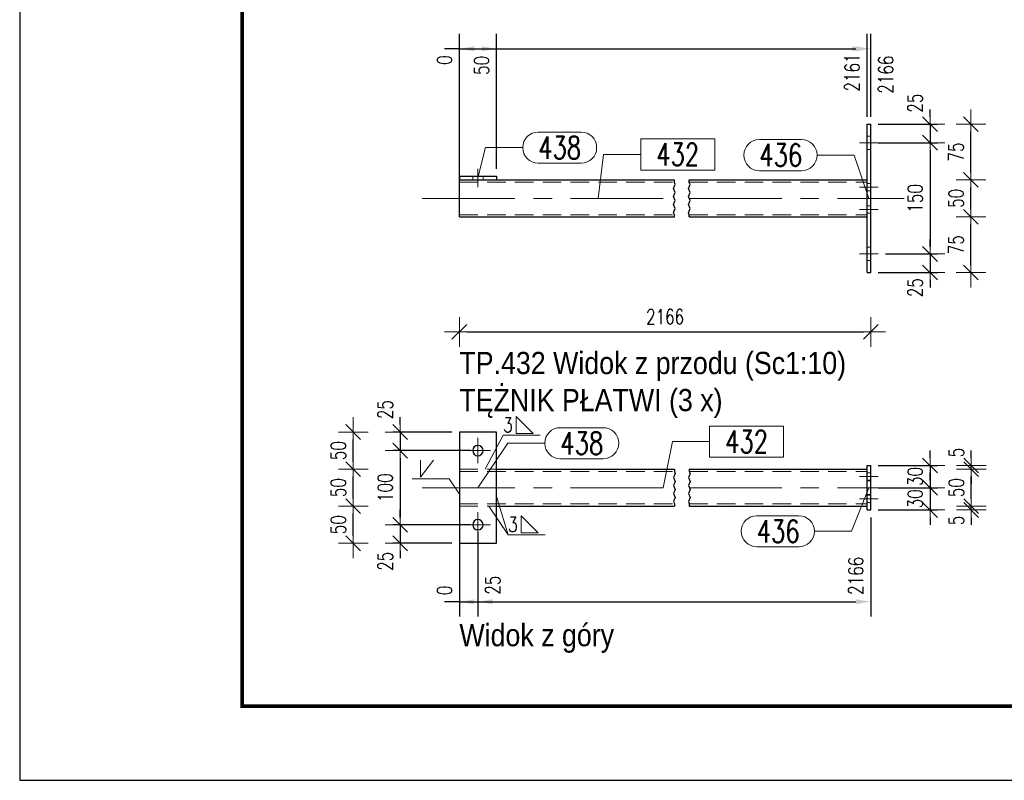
# Model space of a CAD drawing. Header units: millimetres. Extents: x -875 to -363, y 16471 to 16844.
# Tile 1 of 15: x -869 to -736, y 16471 to 16574. Entities that reach past the tile are written whole.
import ezdxf

# ---------------------------------------------------------------- set-up
doc = ezdxf.new("R2010")
doc.units = ezdxf.units.MM
doc.header["$LTSCALE"] = 10
doc.linetypes.add('HIDDEN', pattern=[0.375, 0.25, -0.125])
doc.linetypes.add('MITTE', pattern=[2, 1.25, -0.25, 0.25, -0.25])
doc.layers.get('Defpoints').update_dxf_attribs({"color": 1})
doc.layers.add('_FORMATKA', color=8, linetype='Continuous', plot=False)
for name, color, linetype, lineweight in [('_RAMKA', 7, 'Continuous', 35), ('PS_DIM', 4, 'Continuous', 13), ('PS_Hidden', 2, 'HIDDEN', 9), ('PS_Mid', 5, 'MITTE', 15), ('PS_Pos', 1, 'Continuous', 15), ('PS_Shape', 161, 'Continuous', 30), ('PS_SOLID', 7, 'Continuous', 30), ('PS_TEXT', 3, 'Continuous', 18), ('PS_Weld', 1, 'Continuous', 9)]:
    doc.layers.add(name, color=color, linetype=linetype, lineweight=lineweight)
doc.styles.add('gil', font='txt', dxfattribs={"width": 0.9})
doc.styles.add('simplex', font='simplex.shx', dxfattribs={"width": 0.75})
doc.dimstyles.new('1_10_GŁ_DS1-LS10', dxfattribs={"dimtxt": 2, "dimasz": 2, "dimexe": 2, "dimexo": 1, "dimgap": 1, "dimtad": 1, "dimjust": 4, "dimdec": 0, "dimlfac": 10, "dimtxsty": 'simplex', "dimblk1": 'NONE', "dimsah": 1, "dimcen": 2, "dimclrd": 256, "dimclre": 256, "dimclrt": 3, "dimadec": 1, "dimazin": 0, "dimtfac": 1, "dimtdec": 0, "dimtmove": 2, "dimatfit": 3, "dimfxl": 1, "dimarcsym": 0})
doc.dimstyles.new('1_10_PRZ', dxfattribs={"dimtxt": 2, "dimasz": 1, "dimexe": 2, "dimexo": 5, "dimgap": 1, "dimtad": 1, "dimdec": 0, "dimlfac": 10, "dimtxsty": 'simplex', "dimblk": 'dimznak', "dimcen": 2, "dimse1": 1, "dimse2": 1, "dimclrt": 3, "dimadec": 1, "dimazin": 0, "dimtfac": 1, "dimtdec": 0, "dimtix": 1, "dimtmove": 2, "dimatfit": 3, "dimldrblk": 'dim-grot', "dimfxl": 1, "dimarcsym": 0})
doc.dimstyles.new('1_10_PRZ_DS1-LS10', dxfattribs={"dimtxt": 2, "dimasz": 1, "dimexe": 2, "dimexo": 5, "dimgap": 1, "dimtad": 1, "dimdec": 0, "dimlfac": 10, "dimtxsty": 'simplex', "dimblk": 'dimznak', "dimcen": 2, "dimse1": 1, "dimse2": 1, "dimclrt": 3, "dimadec": 1, "dimazin": 0, "dimtfac": 1, "dimtdec": 0, "dimtix": 1, "dimtmove": 2, "dimatfit": 3, "dimldrblk": 'dim-grot', "dimfxl": 1, "dimarcsym": 0})
doc.dimstyles.new('1_10_SC', dxfattribs={"dimtxt": 2, "dimasz": 1, "dimexe": 1, "dimexo": 1, "dimgap": 1, "dimtad": 1, "dimdec": 0, "dimlfac": 10, "dimtxsty": 'simplex', "dimblk": 'dimznak', "dimcen": 2, "dimclrd": 256, "dimclre": 256, "dimclrt": 3, "dimadec": 1, "dimazin": 0, "dimtfac": 1, "dimtdec": 0, "dimtix": 1, "dimtmove": 2, "dimatfit": 3, "dimldrblk": 'dim-grot', "dimfxl": 1, "dimarcsym": 0})

# ---------------------------------------------------------------- blocks, each defined once
blk = doc.blocks.new('*D65')
at = {"layer": 'Defpoints', "color": 0, "transparency": 16777216}
for p in [(-809.87, 16569.93), (-809.87, 16552.76), (-809.87, 16547.26)]:
    blk.add_point(p, dxfattribs=at)
at = {"layer": 'PS_DIM', "lineweight": -2, "transparency": 16777216}
for p, q in [((-809.87, 16553.76), (-809.87, 16571.93)), ((-809.87, 16548.26), (-809.87, 16571.93)), ((-809.87, 16569.93), (-811.87, 16569.93)), ((-809.87, 16569.93), (-809.87, 16569.93)), ((-807.87, 16569.93), (-805.87, 16569.93))]:
    blk.add_line(p, q, dxfattribs=at)
at = {"layer": 'PS_DIM', "transparency": 16777216}
blk.add_solid([(-807.87, 16570.26), (-807.87, 16569.59), (-809.87, 16569.93)], dxfattribs=at)
at = {"layer": 'PS_DIM', "color": 3, "transparency": 16777216, "insert": (-811.89, 16568.41), "char_height": 2, "attachment_point": 5, "rotation": 90, "style": 'simplex'}
blk.add_mtext('0', dxfattribs=at)
blk = doc.blocks.new('_None')
blk = doc.blocks.new('*D66')
at = {"layer": 'Defpoints', "color": 0, "transparency": 16777216}
for p in [(-804.87, 16569.93), (-804.87, 16552.76), (-809.87, 16547.26)]:
    blk.add_point(p, dxfattribs=at)
at = {"layer": 'PS_DIM', "lineweight": -2, "transparency": 16777216}
for p, q in [((-809.87, 16548.26), (-809.87, 16571.93)), ((-804.87, 16553.76), (-804.87, 16571.93)), ((-809.87, 16569.93), (-806.87, 16569.93))]:
    blk.add_line(p, q, dxfattribs=at)
at = {"layer": 'PS_DIM', "transparency": 16777216}
blk.add_solid([(-806.87, 16570.26), (-806.87, 16569.59), (-804.87, 16569.93)], dxfattribs=at)
at = {"layer": 'PS_DIM', "color": 3, "transparency": 16777216, "insert": (-806.89, 16567.69), "char_height": 2, "attachment_point": 5, "rotation": 90, "style": 'simplex'}
blk.add_mtext('50', dxfattribs=at)
blk = doc.blocks.new('*D67')
at = {"layer": 'Defpoints', "color": 0, "transparency": 16777216}
for p in [(-754.87, 16569.93), (-754.87, 16559.76), (-809.87, 16547.26)]:
    blk.add_point(p, dxfattribs=at)
at = {"layer": 'PS_DIM', "lineweight": -2, "transparency": 16777216}
for p, q in [((-809.87, 16548.26), (-809.87, 16571.93)), ((-754.87, 16560.76), (-754.87, 16571.93)), ((-809.87, 16569.93), (-756.87, 16569.93))]:
    blk.add_line(p, q, dxfattribs=at)
at = {"layer": 'PS_DIM', "transparency": 16777216}
blk.add_solid([(-756.87, 16570.26), (-756.87, 16569.59), (-754.87, 16569.93)], dxfattribs=at)
at = {"layer": 'PS_DIM', "color": 3, "transparency": 16777216, "insert": (-756.89, 16566.73), "char_height": 2, "attachment_point": 5, "rotation": 90, "style": 'simplex'}
blk.add_mtext('2161', dxfattribs=at)
blk = doc.blocks.new('*D68')
at = {"layer": 'Defpoints', "color": 0, "transparency": 16777216}
for p in [(-754.37, 16569.93), (-754.37, 16559.76), (-809.87, 16547.26)]:
    blk.add_point(p, dxfattribs=at)
at = {"layer": 'PS_DIM', "lineweight": -2, "transparency": 16777216}
for p, q in [((-809.87, 16548.26), (-809.87, 16571.93)), ((-754.37, 16560.76), (-754.37, 16571.93)), ((-809.87, 16569.93), (-756.37, 16569.93))]:
    blk.add_line(p, q, dxfattribs=at)
at = {"layer": 'PS_DIM', "transparency": 16777216}
blk.add_solid([(-756.37, 16570.26), (-756.37, 16569.59), (-754.37, 16569.93)], dxfattribs=at)
at = {"layer": 'PS_DIM', "color": 3, "transparency": 16777216, "insert": (-752.35, 16566.44), "char_height": 2, "attachment_point": 5, "rotation": 90, "style": 'simplex'}
blk.add_mtext('2166', dxfattribs=at)
blk = doc.blocks.new('dimznak')
at = {"color": 0}
for points in [[(0, 2), (0, -2)], [(-2, 0), (2, 0)]]:
    blk.add_lwpolyline(points, dxfattribs=at)
at = {"color": 2}
blk.add_lwpolyline([(1, 1), (-1, -1)], dxfattribs=at)
blk = doc.blocks.new('*D69')
at = {"layer": 'Defpoints', "color": 0, "transparency": 16777216}
for p in [(-754.37, 16559.76), (-754.37, 16557.26), (-746.37, 16557.26)]:
    blk.add_point(p, dxfattribs=at)
at = {"layer": 'PS_DIM', "lineweight": -2, "transparency": 16777216}
for p, q in [((-746.37, 16560.76), (-746.37, 16561.76)), ((-753.37, 16559.76), (-745.37, 16559.76)), ((-746.37, 16559.76), (-746.37, 16557.26)), ((-753.37, 16557.26), (-745.37, 16557.26)), ((-746.37, 16556.26), (-746.37, 16555.26))]:
    blk.add_line(p, q, dxfattribs=at)
for p, rotation in [((-746.37, 16559.76), 270), ((-746.37, 16557.26), 90)]:
    blk.add_blockref('dimznak', p, dxfattribs=dict(at, rotation=rotation))
at = {"layer": 'PS_DIM', "color": 3, "transparency": 16777216, "insert": (-748.37, 16562.6), "char_height": 2, "attachment_point": 5, "rotation": 90, "style": 'simplex'}
blk.add_mtext('25', dxfattribs=at)
blk = doc.blocks.new('dim-grot')
blk.add_hatch(color=256).paths.add_polyline_path([(0, 0), (-2, 0.5), (-2, -0.5)])
blk.add_lwpolyline([(0, 0), (-2, 0.5), (-2, -0.5), (0, 0)])
blk = doc.blocks.new('*D70')
at = {"layer": 'Defpoints', "color": 0, "transparency": 16777216}
for p in [(-754.37, 16557.26), (-753.37, 16542.26), (-746.37, 16542.26)]:
    blk.add_point(p, dxfattribs=at)
at = {"layer": 'PS_DIM', "lineweight": -2, "transparency": 16777216}
for p, q in [((-753.37, 16557.26), (-745.37, 16557.26)), ((-746.37, 16556.26), (-746.37, 16543.26)), ((-752.37, 16542.26), (-745.37, 16542.26))]:
    blk.add_line(p, q, dxfattribs=at)
for p, rotation in [((-746.37, 16557.26), 90), ((-746.37, 16542.26), 270)]:
    blk.add_blockref('dimznak', p, dxfattribs=dict(at, rotation=rotation))
at = {"layer": 'PS_DIM', "color": 3, "transparency": 16777216, "insert": (-748.37, 16549.76), "char_height": 2, "attachment_point": 5, "rotation": 90, "style": 'simplex'}
blk.add_mtext('150', dxfattribs=at)
blk = doc.blocks.new('*D71')
at = {"layer": 'Defpoints', "color": 0, "transparency": 16777216}
for p in [(-753.37, 16542.26), (-754.37, 16539.76), (-746.37, 16539.76)]:
    blk.add_point(p, dxfattribs=at)
at = {"layer": 'PS_DIM', "lineweight": -2, "transparency": 16777216}
for p, q in [((-746.37, 16543.26), (-746.37, 16544.26)), ((-752.37, 16542.26), (-745.37, 16542.26)), ((-746.37, 16542.26), (-746.37, 16539.76)), ((-753.37, 16539.76), (-745.37, 16539.76)), ((-746.37, 16538.76), (-746.37, 16537.76))]:
    blk.add_line(p, q, dxfattribs=at)
for p, rotation in [((-746.37, 16542.26), 270), ((-746.37, 16539.76), 90)]:
    blk.add_blockref('dimznak', p, dxfattribs=dict(at, rotation=rotation))
at = {"layer": 'PS_DIM', "color": 3, "transparency": 16777216, "insert": (-748.37, 16537.72), "char_height": 2, "attachment_point": 5, "rotation": 90, "style": 'simplex'}
blk.add_mtext('25', dxfattribs=at)
blk = doc.blocks.new('*D72')
at = {"layer": 'Defpoints', "color": 0, "transparency": 16777216}
for p in [(-754.87, 16547.26), (-740.86, 16547.26), (-754.87, 16539.76)]:
    blk.add_point(p, dxfattribs=at)
at = {"layer": 'PS_DIM', "color": 0, "lineweight": -2, "transparency": 16777216}
blk.add_line((-740.86, 16540.76), (-740.86, 16546.26), dxfattribs=at)
for p, rotation in [((-740.86, 16547.26), 90), ((-740.86, 16539.76), 270)]:
    blk.add_blockref('dimznak', p, dxfattribs=dict(at, rotation=rotation))
at = {"layer": 'PS_DIM', "color": 3, "transparency": 16777216, "insert": (-742.86, 16543.51), "char_height": 2, "attachment_point": 5, "rotation": 90, "style": 'simplex'}
blk.add_mtext('75', dxfattribs=at)
blk = doc.blocks.new('*D73')
at = {"layer": 'Defpoints', "color": 0, "transparency": 16777216}
for p in [(-754.87, 16552.26), (-740.86, 16552.26), (-754.87, 16547.26)]:
    blk.add_point(p, dxfattribs=at)
at = {"layer": 'PS_DIM', "color": 0, "lineweight": -2, "transparency": 16777216}
blk.add_line((-740.86, 16548.26), (-740.86, 16551.26), dxfattribs=at)
for p, rotation in [((-740.86, 16552.26), 90), ((-740.86, 16547.26), 270)]:
    blk.add_blockref('dimznak', p, dxfattribs=dict(at, rotation=rotation))
at = {"layer": 'PS_DIM', "color": 3, "transparency": 16777216, "insert": (-742.86, 16549.76), "char_height": 2, "attachment_point": 5, "rotation": 90, "style": 'simplex'}
blk.add_mtext('50', dxfattribs=at)
blk = doc.blocks.new('*D74')
at = {"layer": 'Defpoints', "color": 0, "transparency": 16777216}
for p in [(-754.87, 16559.76), (-740.86, 16559.76), (-754.87, 16552.26)]:
    blk.add_point(p, dxfattribs=at)
at = {"layer": 'PS_DIM', "color": 0, "lineweight": -2, "transparency": 16777216}
blk.add_line((-740.86, 16553.26), (-740.86, 16558.76), dxfattribs=at)
for p, rotation in [((-740.86, 16559.76), 90), ((-740.86, 16552.26), 270)]:
    blk.add_blockref('dimznak', p, dxfattribs=dict(at, rotation=rotation))
at = {"layer": 'PS_DIM', "color": 3, "transparency": 16777216, "insert": (-742.86, 16556.01), "char_height": 2, "attachment_point": 5, "rotation": 90, "style": 'simplex'}
blk.add_mtext('75', dxfattribs=at)
blk = doc.blocks.new('*D75')
at = {"layer": 'Defpoints', "color": 0, "transparency": 16777216}
for p in [(-809.87, 16508.25), (-809.87, 16503.25), (-809.87, 16495.37)]:
    blk.add_point(p, dxfattribs=at)
at = {"layer": 'PS_DIM', "lineweight": -2, "transparency": 16777216}
for p, q in [((-809.87, 16507.25), (-809.87, 16493.37)), ((-809.87, 16502.25), (-809.87, 16493.37)), ((-809.87, 16495.37), (-811.87, 16495.37)), ((-809.87, 16495.37), (-809.87, 16495.37)), ((-807.87, 16495.37), (-805.87, 16495.37))]:
    blk.add_line(p, q, dxfattribs=at)
at = {"layer": 'PS_DIM', "transparency": 16777216}
blk.add_solid([(-807.87, 16495.7), (-807.87, 16495.04), (-809.87, 16495.37)], dxfattribs=at)
at = {"layer": 'PS_DIM', "color": 3, "transparency": 16777216, "insert": (-811.89, 16496.89), "char_height": 2, "attachment_point": 5, "rotation": 90, "style": 'simplex'}
blk.add_mtext('0', dxfattribs=at)
blk = doc.blocks.new('*D76')
at = {"layer": 'Defpoints', "color": 0, "transparency": 16777216}
for p in [(-809.87, 16508.25), (-807.37, 16505.75), (-807.37, 16495.37)]:
    blk.add_point(p, dxfattribs=at)
at = {"layer": 'PS_DIM', "lineweight": -2, "transparency": 16777216}
for p, q in [((-809.87, 16507.25), (-809.87, 16493.37)), ((-807.37, 16504.75), (-807.37, 16493.37)), ((-809.87, 16495.37), (-811.87, 16495.37)), ((-809.87, 16495.37), (-807.37, 16495.37)), ((-805.37, 16495.37), (-803.37, 16495.37))]:
    blk.add_line(p, q, dxfattribs=at)
at = {"layer": 'PS_DIM', "transparency": 16777216}
blk.add_solid([(-805.37, 16495.7), (-805.37, 16495.04), (-807.37, 16495.37)], dxfattribs=at)
at = {"layer": 'PS_DIM', "color": 3, "transparency": 16777216, "insert": (-805.35, 16497.61), "char_height": 2, "attachment_point": 5, "rotation": 90, "style": 'simplex'}
blk.add_mtext('25', dxfattribs=at)
blk = doc.blocks.new('*D77')
at = {"layer": 'Defpoints', "color": 0, "transparency": 16777216}
for p in [(-809.87, 16508.25), (-754.37, 16507.75), (-754.37, 16495.37)]:
    blk.add_point(p, dxfattribs=at)
at = {"layer": 'PS_DIM', "lineweight": -2, "transparency": 16777216}
for p, q in [((-809.87, 16507.25), (-809.87, 16493.37)), ((-754.37, 16506.75), (-754.37, 16493.37)), ((-809.87, 16495.37), (-756.37, 16495.37))]:
    blk.add_line(p, q, dxfattribs=at)
at = {"layer": 'PS_DIM', "transparency": 16777216}
blk.add_solid([(-756.37, 16495.7), (-756.37, 16495.04), (-754.37, 16495.37)], dxfattribs=at)
at = {"layer": 'PS_DIM', "color": 3, "transparency": 16777216, "insert": (-756.39, 16498.86), "char_height": 2, "attachment_point": 5, "rotation": 90, "style": 'simplex'}
blk.add_mtext('2166', dxfattribs=at)
blk = doc.blocks.new('*D78')
at = {"layer": 'Defpoints', "color": 0, "transparency": 16777216}
for p in [(-754.37, 16513.75), (-754.37, 16510.75, -2.5), (-746.37, 16510.75)]:
    blk.add_point(p, dxfattribs=at)
at = {"layer": 'PS_DIM', "lineweight": -2, "transparency": 16777216}
for p, q in [((-746.37, 16514.75), (-746.37, 16515.75)), ((-753.37, 16513.75), (-745.37, 16513.75)), ((-746.37, 16513.75), (-746.37, 16510.75)), ((-753.37, 16510.75), (-745.37, 16510.75)), ((-746.37, 16509.75), (-746.37, 16508.75))]:
    blk.add_line(p, q, dxfattribs=at)
for p, rotation in [((-746.37, 16513.75), 270), ((-746.37, 16510.75), 90)]:
    blk.add_blockref('dimznak', p, dxfattribs=dict(at, rotation=rotation))
at = {"layer": 'PS_DIM', "color": 3, "transparency": 16777216, "insert": (-748.37, 16512.25), "char_height": 2, "attachment_point": 5, "rotation": 90, "style": 'simplex'}
blk.add_mtext('30', dxfattribs=at)
blk = doc.blocks.new('*D79')
at = {"layer": 'Defpoints', "color": 0, "transparency": 16777216}
for p in [(-754.37, 16510.75, -2.5), (-754.37, 16507.75), (-746.37, 16507.75)]:
    blk.add_point(p, dxfattribs=at)
at = {"layer": 'PS_DIM', "lineweight": -2, "transparency": 16777216}
for p, q in [((-746.37, 16511.75), (-746.37, 16512.75)), ((-753.37, 16510.75), (-745.37, 16510.75)), ((-746.37, 16510.75), (-746.37, 16507.75)), ((-753.37, 16507.75), (-745.37, 16507.75)), ((-746.37, 16506.75), (-746.37, 16505.75))]:
    blk.add_line(p, q, dxfattribs=at)
for p, rotation in [((-746.37, 16510.75), 270), ((-746.37, 16507.75), 90)]:
    blk.add_blockref('dimznak', p, dxfattribs=dict(at, rotation=rotation))
at = {"layer": 'PS_DIM', "color": 3, "transparency": 16777216, "insert": (-748.37, 16509.25), "char_height": 2, "attachment_point": 5, "rotation": 90, "style": 'simplex'}
blk.add_mtext('30', dxfattribs=at)
blk = doc.blocks.new('*D80')
at = {"layer": 'Defpoints', "color": 0, "transparency": 16777216}
for p in [(-754.87, 16508.25), (-740.82, 16508.25), (-754.87, 16507.75)]:
    blk.add_point(p, dxfattribs=at)
at = {"layer": 'PS_DIM', "color": 0, "lineweight": -2, "transparency": 16777216}
for p, q in [((-740.82, 16509.25), (-740.82, 16510.25)), ((-740.82, 16507.75), (-740.82, 16508.25)), ((-740.82, 16506.75), (-740.82, 16505.75))]:
    blk.add_line(p, q, dxfattribs=at)
for p, rotation in [((-740.82, 16508.25), 270), ((-740.82, 16507.75), 90)]:
    blk.add_blockref('dimznak', p, dxfattribs=dict(at, rotation=rotation))
at = {"layer": 'PS_DIM', "color": 3, "transparency": 16777216, "insert": (-742.82, 16506.33), "char_height": 2, "attachment_point": 5, "rotation": 90, "style": 'simplex'}
blk.add_mtext('5', dxfattribs=at)
blk = doc.blocks.new('*D81')
at = {"layer": 'Defpoints', "color": 0, "transparency": 16777216}
for p in [(-754.87, 16513.25), (-740.82, 16513.25), (-754.87, 16508.25)]:
    blk.add_point(p, dxfattribs=at)
at = {"layer": 'PS_DIM', "color": 0, "lineweight": -2, "transparency": 16777216}
blk.add_line((-740.82, 16509.25), (-740.82, 16512.25), dxfattribs=at)
for p, rotation in [((-740.82, 16513.25), 90), ((-740.82, 16508.25), 270)]:
    blk.add_blockref('dimznak', p, dxfattribs=dict(at, rotation=rotation))
at = {"layer": 'PS_DIM', "color": 3, "transparency": 16777216, "insert": (-742.82, 16510.75), "char_height": 2, "attachment_point": 5, "rotation": 90, "style": 'simplex'}
blk.add_mtext('50', dxfattribs=at)
blk = doc.blocks.new('*D82')
at = {"layer": 'Defpoints', "color": 0, "transparency": 16777216}
for p in [(-754.37, 16513.75), (-740.82, 16513.75), (-754.87, 16513.25)]:
    blk.add_point(p, dxfattribs=at)
at = {"layer": 'PS_DIM', "color": 0, "lineweight": -2, "transparency": 16777216}
for p, q in [((-740.82, 16514.75), (-740.82, 16515.75)), ((-740.82, 16513.25), (-740.82, 16513.75)), ((-740.82, 16512.25), (-740.82, 16511.25))]:
    blk.add_line(p, q, dxfattribs=at)
for p, rotation in [((-740.82, 16513.75), 270), ((-740.82, 16513.25), 90)]:
    blk.add_blockref('dimznak', p, dxfattribs=dict(at, rotation=rotation))
at = {"layer": 'PS_DIM', "color": 3, "transparency": 16777216, "insert": (-742.82, 16515.49), "char_height": 2, "attachment_point": 5, "rotation": 90, "style": 'simplex'}
blk.add_mtext('5', dxfattribs=at)
blk = doc.blocks.new('*D83')
at = {"layer": 'Defpoints', "color": 0, "transparency": 16777216}
for p in [(-809.87, 16518.25), (-817.87, 16515.75), (-807.37, 16515.75)]:
    blk.add_point(p, dxfattribs=at)
at = {"layer": 'PS_DIM', "lineweight": -2, "transparency": 16777216}
for p, q in [((-817.87, 16519.25), (-817.87, 16520.25)), ((-810.87, 16518.25), (-818.87, 16518.25)), ((-817.87, 16518.25), (-817.87, 16515.75)), ((-808.37, 16515.75), (-818.87, 16515.75)), ((-817.87, 16514.75), (-817.87, 16513.75))]:
    blk.add_line(p, q, dxfattribs=at)
for p, rotation in [((-817.87, 16518.25), 270), ((-817.87, 16515.75), 90)]:
    blk.add_blockref('dimznak', p, dxfattribs=dict(at, rotation=rotation))
at = {"layer": 'PS_DIM', "color": 3, "transparency": 16777216, "insert": (-819.87, 16521.28), "char_height": 2, "attachment_point": 5, "rotation": 90, "style": 'simplex'}
blk.add_mtext('25', dxfattribs=at)
blk = doc.blocks.new('*D84')
at = {"layer": 'Defpoints', "color": 0, "transparency": 16777216}
for p in [(-807.37, 16515.75), (-817.87, 16505.75), (-807.37, 16505.75)]:
    blk.add_point(p, dxfattribs=at)
at = {"layer": 'PS_DIM', "lineweight": -2, "transparency": 16777216}
for p, q in [((-808.37, 16515.75), (-818.87, 16515.75)), ((-817.87, 16514.75), (-817.87, 16506.75)), ((-808.37, 16505.75), (-818.87, 16505.75))]:
    blk.add_line(p, q, dxfattribs=at)
for p, rotation in [((-817.87, 16515.75), 90), ((-817.87, 16505.75), 270)]:
    blk.add_blockref('dimznak', p, dxfattribs=dict(at, rotation=rotation))
at = {"layer": 'PS_DIM', "color": 3, "transparency": 16777216, "insert": (-819.87, 16510.75), "char_height": 2, "attachment_point": 5, "rotation": 90, "style": 'simplex'}
blk.add_mtext('100', dxfattribs=at)
blk = doc.blocks.new('*D85')
at = {"layer": 'Defpoints', "color": 0, "transparency": 16777216}
for p in [(-807.37, 16505.75), (-817.87, 16503.25), (-809.87, 16503.25)]:
    blk.add_point(p, dxfattribs=at)
at = {"layer": 'PS_DIM', "lineweight": -2, "transparency": 16777216}
for p, q in [((-817.87, 16506.75), (-817.87, 16507.75)), ((-808.37, 16505.75), (-818.87, 16505.75)), ((-817.87, 16505.75), (-817.87, 16503.25)), ((-810.87, 16503.25), (-818.87, 16503.25)), ((-817.87, 16502.25), (-817.87, 16501.25))]:
    blk.add_line(p, q, dxfattribs=at)
for p, rotation in [((-817.87, 16505.75), 270), ((-817.87, 16503.25), 90)]:
    blk.add_blockref('dimznak', p, dxfattribs=dict(at, rotation=rotation))
at = {"layer": 'PS_DIM', "color": 3, "transparency": 16777216, "insert": (-819.87, 16500.82), "char_height": 2, "attachment_point": 5, "rotation": 90, "style": 'simplex'}
blk.add_mtext('25', dxfattribs=at)
blk = doc.blocks.new('*D86')
at = {"layer": 'Defpoints', "color": 0, "transparency": 16777216}
for p in [(-824.2, 16508.25), (-804.87, 16508.25), (-804.87, 16503.25)]:
    blk.add_point(p, dxfattribs=at)
at = {"layer": 'PS_DIM', "color": 0, "lineweight": -2, "transparency": 16777216}
blk.add_line((-824.2, 16504.25), (-824.2, 16507.25), dxfattribs=at)
for p, rotation in [((-824.2, 16508.25), 90), ((-824.2, 16503.25), 270)]:
    blk.add_blockref('dimznak', p, dxfattribs=dict(at, rotation=rotation))
at = {"layer": 'PS_DIM', "color": 3, "transparency": 16777216, "insert": (-826.2, 16505.75), "char_height": 2, "attachment_point": 5, "rotation": 90, "style": 'simplex'}
blk.add_mtext('50', dxfattribs=at)
blk = doc.blocks.new('*D87')
at = {"layer": 'Defpoints', "color": 0, "transparency": 16777216}
for p in [(-824.2, 16513.25), (-804.87, 16513.25), (-804.87, 16508.25)]:
    blk.add_point(p, dxfattribs=at)
at = {"layer": 'PS_DIM', "color": 0, "lineweight": -2, "transparency": 16777216}
blk.add_line((-824.2, 16509.25), (-824.2, 16512.25), dxfattribs=at)
for p, rotation in [((-824.2, 16513.25), 90), ((-824.2, 16508.25), 270)]:
    blk.add_blockref('dimznak', p, dxfattribs=dict(at, rotation=rotation))
at = {"layer": 'PS_DIM', "color": 3, "transparency": 16777216, "insert": (-826.2, 16510.75), "char_height": 2, "attachment_point": 5, "rotation": 90, "style": 'simplex'}
blk.add_mtext('50', dxfattribs=at)
blk = doc.blocks.new('*D88')
at = {"layer": 'Defpoints', "color": 0, "transparency": 16777216}
for p in [(-824.2, 16518.25), (-809.87, 16518.25), (-804.87, 16513.25)]:
    blk.add_point(p, dxfattribs=at)
at = {"layer": 'PS_DIM', "color": 0, "lineweight": -2, "transparency": 16777216}
blk.add_line((-824.2, 16514.25), (-824.2, 16517.25), dxfattribs=at)
for p, rotation in [((-824.2, 16518.25), 90), ((-824.2, 16513.25), 270)]:
    blk.add_blockref('dimznak', p, dxfattribs=dict(at, rotation=rotation))
at = {"layer": 'PS_DIM', "color": 3, "transparency": 16777216, "insert": (-826.2, 16515.75), "char_height": 2, "attachment_point": 5, "rotation": 90, "style": 'simplex'}
blk.add_mtext('50', dxfattribs=at)
blk = doc.blocks.new('*D177')
at = {"layer": 'Defpoints', "color": 0, "transparency": 16777216}
for p in [(-809.87, 16547.26), (-754.37, 16539.76), (-754.37, 16531.76)]:
    blk.add_point(p, dxfattribs=at)
at = {"layer": 'PS_DIM', "color": 0, "lineweight": -2, "transparency": 16777216}
blk.add_line((-808.87, 16531.76), (-755.37, 16531.76), dxfattribs=at)
at = {"layer": 'PS_DIM', "color": 0, "lineweight": -2, "transparency": 16777216, "rotation": 180}
blk.add_blockref('dimznak', (-809.87, 16531.76), dxfattribs=at)
at = {"layer": 'PS_DIM', "color": 0, "lineweight": -2, "transparency": 16777216}
blk.add_blockref('dimznak', (-754.37, 16531.76), dxfattribs=at)
at = {"layer": 'PS_DIM', "color": 3, "transparency": 16777216, "insert": (-782.12, 16533.8), "char_height": 2, "attachment_point": 5, "style": 'simplex'}
blk.add_mtext('2166', dxfattribs=at)
blk = doc.blocks.new('*U181')
at = {"layer": '_FORMATKA', "lineweight": -3}
blk.add_lwpolyline([(-500, 0), (0, 0), (0, 297), (-500, 297)], close=True, dxfattribs=at)
at = {"layer": '_RAMKA', "lineweight": -3, "const_width": 0.5}
blk.add_lwpolyline([(-470, 10), (-10, 10), (-10, 287), (-470, 287)], close=True, dxfattribs=at)
blk = doc.blocks.new('*X219')
at = {"color": 1}
for p, q in [((-780.87, 16551.89), (-780.87, 16552.26)), ((-778.87, 16551.89), (-778.87, 16552.26)), ((-780.98, 16551.08), (-780.75, 16551.62)), ((-780.75, 16550.54), (-780.98, 16551.08)), ((-780.75, 16551.62), (-780.87, 16551.89)), ((-778.98, 16551.08), (-778.75, 16551.62)), ((-778.75, 16550.54), (-778.98, 16551.08)), ((-778.75, 16551.62), (-778.87, 16551.89)), ((-780.98, 16549.99), (-780.75, 16550.54)), ((-780.75, 16549.45), (-780.98, 16549.99)), ((-780.98, 16548.91), (-780.75, 16549.45)), ((-778.98, 16549.99), (-778.75, 16550.54)), ((-778.75, 16549.45), (-778.98, 16549.99)), ((-778.98, 16548.91), (-778.75, 16549.45)), ((-780.75, 16548.37), (-780.98, 16548.91)), ((-780.98, 16547.83), (-780.75, 16548.37)), ((-778.75, 16548.37), (-778.98, 16548.91)), ((-778.98, 16547.83), (-778.75, 16548.37)), ((-780.87, 16547.56), (-780.98, 16547.83)), ((-780.87, 16547.26), (-780.87, 16547.56)), ((-778.87, 16547.56), (-778.98, 16547.83)), ((-778.87, 16547.26), (-778.87, 16547.56))]:
    blk.add_line(p, q, dxfattribs=at)
at = {"layer": 'PS_Hidden', "color": 2, "linetype": 'HIDDEN'}
for p, q in [((-754.37, 16558.16), (-754.87, 16558.16)), ((-754.37, 16556.36), (-754.87, 16556.36)), ((-808.07, 16552.26), (-808.07, 16552.76)), ((-806.67, 16552.26), (-806.67, 16552.76)), ((-809.87, 16551.96), (-780.87, 16551.96)), ((-778.87, 16551.96), (-754.87, 16551.96)), ((-754.87, 16551.76), (-754.37, 16551.76)), ((-754.87, 16550.76), (-754.37, 16550.76)), ((-754.87, 16548.76), (-754.37, 16548.76)), ((-809.87, 16547.56), (-780.87, 16547.56)), ((-778.87, 16547.56), (-754.87, 16547.56)), ((-754.87, 16547.76), (-754.37, 16547.76)), ((-754.37, 16543.16), (-754.87, 16543.16)), ((-754.37, 16541.36), (-754.87, 16541.36))]:
    blk.add_line(p, q, dxfattribs=at)
at = {"layer": 'PS_Mid', "color": 5, "linetype": 'MITTE'}
for p, q in [((-755.87, 16557.26), (-753.37, 16557.26)), ((-807.37, 16553.76), (-807.37, 16551.26)), ((-807.37, 16553.76), (-807.37, 16551.26)), ((-753.37, 16551.26), (-755.87, 16551.26)), ((-814.87, 16549.76), (-780.87, 16549.76)), ((-778.87, 16549.76), (-749.87, 16549.76)), ((-753.37, 16548.26), (-755.87, 16548.26)), ((-755.87, 16542.26), (-753.37, 16542.26))]:
    blk.add_line(p, q, dxfattribs=at)
at = {"layer": 'PS_SOLID', "color": 7, "linetype": 'Continuous'}
for p, q in [((-754.87, 16539.76), (-754.87, 16559.76)), ((-754.87, 16559.76), (-754.37, 16559.76)), ((-754.37, 16539.76), (-754.37, 16559.76)), ((-809.87, 16552.76), (-804.87, 16552.76)), ((-809.87, 16552.76), (-809.87, 16552.26)), ((-809.87, 16552.26), (-804.87, 16552.26)), ((-809.87, 16547.26), (-809.87, 16552.26)), ((-809.87, 16552.26), (-780.87, 16552.26)), ((-804.87, 16552.76), (-804.87, 16552.26)), ((-778.87, 16552.26), (-754.87, 16552.26)), ((-809.87, 16547.26), (-780.87, 16547.26)), ((-778.87, 16547.26), (-754.87, 16547.26)), ((-754.87, 16539.76), (-754.37, 16539.76))]:
    blk.add_line(p, q, dxfattribs=at)
blk = doc.blocks.new('*X222')
at = {"color": 1}
for p, q in [((-775.42, 16557.78), (-785.41, 16557.78)), ((-785.41, 16557.78), (-785.41, 16553.58)), ((-775.42, 16553.58), (-775.42, 16557.78)), ((-791.15, 16549.76), (-790.41, 16555.68)), ((-790.41, 16555.68), (-785.41, 16555.68)), ((-785.41, 16553.58), (-775.42, 16553.58))]:
    blk.add_line(p, q, dxfattribs=at)
at = {"color": 30, "style": 'simplex', "width": 0.75}
blk.add_text('432', height=3, dxfattribs=at).set_placement((-783.31, 16554.18))
blk = doc.blocks.new('*X223')
at = {"color": 1}
for p, q in [((-769.4, 16557.69), (-763.72, 16557.69)), ((-761.62, 16555.59), (-756.62, 16555.59)), ((-754.62, 16549.76), (-756.62, 16555.59)), ((-769.4, 16553.49), (-763.72, 16553.49))]:
    blk.add_line(p, q, dxfattribs=at)
for centre, start, end in [((-769.4, 16555.59), 90, 270), ((-763.72, 16555.59), 270, 90)]:
    blk.add_arc(centre, 2.1, start, end, dxfattribs=at)
at = {"color": 30, "style": 'simplex', "width": 0.75}
blk.add_text('436', height=3, dxfattribs=at).set_placement((-769.4, 16554.09))
blk = doc.blocks.new('*X224')
at = {"color": 1}
for p, q in [((-799.23, 16558.7), (-793.45, 16558.7)), ((-807.37, 16552.51), (-806.33, 16556.6)), ((-806.33, 16556.6), (-801.33, 16556.6)), ((-799.23, 16554.5), (-793.45, 16554.5))]:
    blk.add_line(p, q, dxfattribs=at)
for centre, start, end in [((-799.23, 16556.6), 90, 270), ((-793.45, 16556.6), 270, 90)]:
    blk.add_arc(centre, 2.1, start, end, dxfattribs=at)
at = {"color": 30, "style": 'simplex', "width": 0.75}
blk.add_text('438', height=3, dxfattribs=at).set_placement((-799.23, 16555.1))
blk = doc.blocks.new('*X225')
at = {"color": 3, "style": 'gil', "width": 0.9}
for s, p in [('TP.432 Widok z przodu (Sc1:10)', (-809.87, 16526.06)), ('TĘŻNIK PŁATWI (3 x)', (-809.87, 16521.06))]:
    blk.add_text(s, height=3, dxfattribs=at).set_placement(p)
blk = doc.blocks.new('*X226')
at = {"color": 1}
for p, q in [((-780.75, 16512.68), (-780.98, 16512.14)), ((-780.98, 16512.14), (-780.75, 16511.6)), ((-780.87, 16513.25), (-780.87, 16512.95)), ((-780.87, 16512.95), (-780.75, 16512.68)), ((-778.75, 16512.68), (-778.98, 16512.14)), ((-778.98, 16512.14), (-778.75, 16511.6)), ((-778.87, 16513.25), (-778.87, 16512.95)), ((-778.87, 16512.95), (-778.75, 16512.68)), ((-780.75, 16511.6), (-780.98, 16511.06)), ((-780.98, 16511.06), (-780.75, 16510.51)), ((-778.75, 16511.6), (-778.98, 16511.06)), ((-778.98, 16511.06), (-778.75, 16510.51)), ((-780.75, 16510.51), (-780.98, 16509.97)), ((-780.98, 16509.97), (-780.75, 16509.43)), ((-778.75, 16510.51), (-778.98, 16509.97)), ((-778.98, 16509.97), (-778.75, 16509.43)), ((-780.75, 16509.43), (-780.98, 16508.89)), ((-780.98, 16508.89), (-780.87, 16508.62)), ((-780.87, 16508.62), (-780.87, 16508.25)), ((-778.75, 16509.43), (-778.98, 16508.89)), ((-778.98, 16508.89), (-778.87, 16508.62)), ((-778.87, 16508.62), (-778.87, 16508.25))]:
    blk.add_line(p, q, dxfattribs=at)
at = {"layer": 'PS_Hidden', "color": 2, "linetype": 'HIDDEN'}
for p, q in [((-809.87, 16508.25), (-809.87, 16513.25)), ((-809.87, 16513.25), (-804.87, 16513.25)), ((-809.87, 16512.95), (-780.87, 16512.95)), ((-778.87, 16512.95), (-754.87, 16512.95)), ((-754.87, 16512.75), (-754.37, 16512.75)), ((-754.87, 16511.75), (-754.37, 16511.75)), ((-754.37, 16511.65), (-754.87, 16511.65)), ((-754.37, 16509.85), (-754.87, 16509.85)), ((-754.87, 16509.75), (-754.37, 16509.75)), ((-809.87, 16508.55), (-780.87, 16508.55)), ((-809.87, 16508.25), (-804.87, 16508.25)), ((-778.87, 16508.55), (-754.87, 16508.55)), ((-754.87, 16508.75), (-754.37, 16508.75))]:
    blk.add_line(p, q, dxfattribs=at)
at = {"layer": 'PS_Mid', "color": 5, "linetype": 'MITTE'}
for p, q in [((-807.37, 16517.45), (-807.37, 16514.05)), ((-805.67, 16515.75), (-809.07, 16515.75)), ((-753.37, 16512.25), (-755.87, 16512.25)), ((-814.87, 16510.75), (-780.87, 16510.75)), ((-778.87, 16510.75), (-749.87, 16510.75)), ((-755.87, 16510.75), (-753.37, 16510.75)), ((-755.87, 16510.75), (-753.37, 16510.75)), ((-753.37, 16509.25), (-755.87, 16509.25)), ((-807.37, 16507.45), (-807.37, 16504.05)), ((-805.67, 16505.75), (-809.07, 16505.75))]:
    blk.add_line(p, q, dxfattribs=at)
at = {"layer": 'PS_SOLID', "color": 7, "linetype": 'Continuous'}
for p, q in [((-809.87, 16518.25), (-809.87, 16503.25)), ((-804.87, 16518.25), (-809.87, 16518.25)), ((-804.87, 16503.25), (-804.87, 16518.25)), ((-754.87, 16507.75), (-754.87, 16513.75)), ((-754.87, 16513.75), (-754.37, 16513.75)), ((-754.37, 16507.75), (-754.37, 16513.75)), ((-804.87, 16513.25), (-780.87, 16513.25)), ((-778.87, 16513.25), (-754.87, 16513.25)), ((-804.87, 16508.25), (-780.87, 16508.25)), ((-778.87, 16508.25), (-754.87, 16508.25)), ((-754.87, 16507.75), (-754.37, 16507.75)), ((-809.87, 16503.25), (-804.87, 16503.25))]:
    blk.add_line(p, q, dxfattribs=at)
at = {"layer": 'PS_SOLID', "color": 7, "extrusion": (0, 0, -1)}
for centre in [(807.37, 16515.75), (807.37, 16505.75)]:
    blk.add_circle(centre, 0.7, dxfattribs=at)
blk = doc.blocks.new('*X229')
at = {"color": 1}
for p, q in [((-766.12, 16519.06), (-776.11, 16519.06)), ((-776.11, 16519.06), (-776.11, 16514.86)), ((-766.12, 16514.86), (-766.12, 16519.06)), ((-782.37, 16510.75), (-781.11, 16516.96)), ((-781.11, 16516.96), (-776.11, 16516.96)), ((-776.11, 16514.86), (-766.12, 16514.86))]:
    blk.add_line(p, q, dxfattribs=at)
at = {"color": 30, "style": 'simplex', "width": 0.75}
blk.add_text('432', height=3, dxfattribs=at).set_placement((-774.01, 16515.46))
blk = doc.blocks.new('*X230')
at = {"color": 1}
for p, q in [((-754.62, 16510.75), (-756.97, 16504.87)), ((-769.75, 16506.97), (-764.07, 16506.97)), ((-761.97, 16504.87), (-756.97, 16504.87)), ((-769.75, 16502.77), (-764.07, 16502.77))]:
    blk.add_line(p, q, dxfattribs=at)
for centre, start, end in [((-769.75, 16504.87), 90, 270), ((-764.07, 16504.87), 270, 90)]:
    blk.add_arc(centre, 2.1, start, end, dxfattribs=at)
at = {"color": 30, "style": 'simplex', "width": 0.75}
blk.add_text('436', height=3, dxfattribs=at).set_placement((-769.75, 16503.37))
blk = doc.blocks.new('*X231')
at = {"color": 1}
for p, q in [((-796.25, 16518.84), (-790.47, 16518.84)), ((-807.37, 16510.75), (-803.35, 16516.74)), ((-803.35, 16516.74), (-798.35, 16516.74)), ((-796.25, 16514.64), (-790.47, 16514.64))]:
    blk.add_line(p, q, dxfattribs=at)
for centre, start, end in [((-796.25, 16516.74), 90, 270), ((-790.47, 16516.74), 270, 90)]:
    blk.add_arc(centre, 2.1, start, end, dxfattribs=at)
at = {"color": 30, "style": 'simplex', "width": 0.75}
blk.add_text('438', height=3, dxfattribs=at).set_placement((-796.25, 16515.24))
blk = doc.blocks.new('*X232')
at = {"color": 3, "style": 'gil', "width": 0.9}
blk.add_text('Widok z góry', height=3, dxfattribs=at).set_placement((-809.87, 16489.37))
blk = doc.blocks.new('*X282')
at = {"color": 9}
for p, q in [((-804.87, 16509.58), (-803.3, 16504.41)), ((-804.87, 16509.58), (-803.3, 16504.41)), ((-805.92, 16508.25), (-803.3, 16504.41)), ((-803.3, 16504.41), (-798.3, 16504.41))]:
    blk.add_line(p, q, dxfattribs=at)
at = {"color": 3}
for p, q in [((-799.25, 16504.64), (-801.55, 16506.94)), ((-801.55, 16506.94), (-801.55, 16504.64)), ((-801.55, 16504.64), (-799.25, 16504.64))]:
    blk.add_line(p, q, dxfattribs=at)
at = {"color": 2, "style": 'simplex', "width": 0.75}
blk.add_text('3', height=2, dxfattribs=at).set_placement((-803.3, 16504.81))
blk = doc.blocks.new('*X283')
at = {"color": 3}
for p, q in [((-799.91, 16518.04), (-802.21, 16520.34)), ((-802.21, 16520.34), (-802.21, 16518.04)), ((-802.21, 16518.04), (-799.91, 16518.04))]:
    blk.add_line(p, q, dxfattribs=at)
at = {"color": 9}
for p, q in [((-806.38, 16513.25), (-803.96, 16517.81)), ((-803.96, 16517.81), (-798.96, 16517.81))]:
    blk.add_line(p, q, dxfattribs=at)
at = {"color": 2, "style": 'simplex', "width": 0.75}
blk.add_text('3', height=2, dxfattribs=at).set_placement((-803.96, 16518.21))
blk = doc.blocks.new('*X284')
at = {"color": 3}
for q in [(-815.11, 16514.48), (-813.38, 16514.48)]:
    blk.add_line((-815.11, 16512.18), q, dxfattribs=at)
at = {"color": 9}
for p in [(-816.26, 16511.95), (-809.87, 16509.87)]:
    blk.add_line(p, (-811.26, 16511.95), dxfattribs=at)

msp = doc.modelspace()

# ---------------------------------------------------------------- block references
at = {"layer": 'PS_DIM'}
msp.add_blockref('*U181', (-369.19, 16471.29), dxfattribs=at)
at = {"layer": 'PS_Pos'}
for name in ['*X224', '*X222', '*X223', '*X231', '*X229', '*X230']:
    msp.add_blockref(name, (0, 0), dxfattribs=at)
at = {"layer": 'PS_Shape', "color": 227}
for name in ['*X219', '*X226']:
    msp.add_blockref(name, (0, 0), dxfattribs=at)
at = {"layer": 'PS_TEXT'}
for name in ['*X225', '*X232']:
    msp.add_blockref(name, (0, 0), dxfattribs=at)
at = {"layer": 'PS_Weld'}
for name in ['*X283', '*X284', '*X282']:
    msp.add_blockref(name, (0, 0), dxfattribs=at)

# ---------------------------------------------------------------- dimensions: what is measured, and where the dimension line sits
at = {"layer": 'PS_DIM'}
for base, p1, p2, text, picture, middle in [((-809.87, 16569.93), (-809.87, 16552.76), (-809.87, 16547.26), '0', '*D65', (-811.89, 16568.41)), ((-754.87, 16569.93), (-809.87, 16547.26), (-754.87, 16559.76), '2161', '*D67', (-756.89, 16566.73)), ((-754.37, 16569.93), (-809.87, 16547.26), (-754.37, 16559.76), '2166', '*D68', (-752.35, 16566.44)), ((-809.87, 16495.37), (-809.87, 16503.25), (-809.87, 16508.25), '0', '*D75', (-811.89, 16496.89)), ((-754.37, 16495.37), (-809.87, 16508.25), (-754.37, 16507.75), '2166', '*D77', (-756.39, 16498.86))]:
    dim = msp.add_linear_dim(base=base, p1=p1, p2=p2, text=text, dimstyle='1_10_GŁ_DS1-LS10', dxfattribs=at)
    dim.commit()
    dim.dimension.update_dxf_attribs({"geometry": picture, "text_midpoint": middle, "dimtype": 128, "text_rotation": 90})
for base, p1, p2, picture, middle in [((-804.87, 16569.93), (-809.87, 16547.26), (-804.87, 16552.76), '*D66', (-806.89, 16567.69)), ((-807.37, 16495.37), (-809.87, 16508.25), (-807.37, 16505.75), '*D76', (-805.35, 16497.61))]:
    dim = msp.add_linear_dim(base=base, p1=p1, p2=p2, dimstyle='1_10_GŁ_DS1-LS10', dxfattribs=at)
    dim.commit()
    dim.dimension.update_dxf_attribs({"geometry": picture, "text_midpoint": middle, "dimtype": 128, "text_rotation": 90})
for base, p1, p2, dimstyle, picture, middle in [((-746.37, 16557.26), (-754.37, 16559.76), (-754.37, 16557.26), '1_10_SC', '*D69', (-748.37, 16562.6)), ((-746.37, 16539.76), (-753.37, 16542.26), (-754.37, 16539.76), '1_10_SC', '*D71', (-748.37, 16537.72)), ((-817.87, 16515.75), (-809.87, 16518.25), (-807.37, 16515.75), '1_10_SC', '*D83', (-819.87, 16521.28)), ((-740.82, 16513.75), (-754.87, 16513.25), (-754.37, 16513.75), '1_10_PRZ', '*D82', (-742.82, 16515.49)), ((-740.82, 16508.25), (-754.87, 16507.75), (-754.87, 16508.25), '1_10_PRZ', '*D80', (-742.82, 16506.33)), ((-817.87, 16503.25), (-807.37, 16505.75), (-809.87, 16503.25), '1_10_SC', '*D85', (-819.87, 16500.82))]:
    dim = msp.add_linear_dim(base=base, p1=p1, p2=p2, angle=90, dimstyle=dimstyle, dxfattribs=at)
    dim.commit()
    dim.dimension.update_dxf_attribs({"geometry": picture, "text_midpoint": middle, "dimtype": 128})
for base, p1, p2, dimstyle, picture, middle in [((-740.86, 16559.76), (-754.87, 16552.26), (-754.87, 16559.76), '1_10_PRZ', '*D74', (-742.86, 16556.01)), ((-746.37, 16542.26), (-754.37, 16557.26), (-753.37, 16542.26), '1_10_SC', '*D70', (-748.37, 16549.76)), ((-740.86, 16552.26), (-754.87, 16547.26), (-754.87, 16552.26), '1_10_PRZ', '*D73', (-742.86, 16549.76)), ((-740.86, 16547.26), (-754.87, 16539.76), (-754.87, 16547.26), '1_10_PRZ', '*D72', (-742.86, 16543.51)), ((-824.2, 16518.25), (-804.87, 16513.25), (-809.87, 16518.25), '1_10_PRZ', '*D88', (-826.2, 16515.75)), ((-817.87, 16505.75), (-807.37, 16515.75), (-807.37, 16505.75), '1_10_SC', '*D84', (-819.87, 16510.75)), ((-824.2, 16513.25), (-804.87, 16508.25), (-804.87, 16513.25), '1_10_PRZ', '*D87', (-826.2, 16510.75)), ((-740.82, 16513.25), (-754.87, 16508.25), (-754.87, 16513.25), '1_10_PRZ', '*D81', (-742.82, 16510.75)), ((-746.37, 16510.75), (-754.37, 16513.75), (-754.37, 16510.75, -2.5), '1_10_SC', '*D78', (-748.37, 16512.25)), ((-746.37, 16507.75), (-754.37, 16510.75, -2.5), (-754.37, 16507.75), '1_10_SC', '*D79', (-748.37, 16509.25)), ((-824.2, 16508.25), (-804.87, 16503.25), (-804.87, 16508.25), '1_10_PRZ', '*D86', (-826.2, 16505.75))]:
    dim = msp.add_linear_dim(base=base, p1=p1, p2=p2, angle=90, dimstyle=dimstyle, dxfattribs=at)
    dim.commit()
    dim.dimension.update_dxf_attribs({"geometry": picture, "text_midpoint": middle})
dim = msp.add_linear_dim(base=(-754.37, 16531.76), p1=(-809.87, 16547.26), p2=(-754.37, 16539.76), text='2166', dimstyle='1_10_PRZ_DS1-LS10', dxfattribs=at)
dim.commit()
dim.dimension.update_dxf_attribs({"geometry": '*D177', "text_midpoint": (-782.12, 16533.8), "dimtype": 128})

doc.saveas('drawing.dxf')
